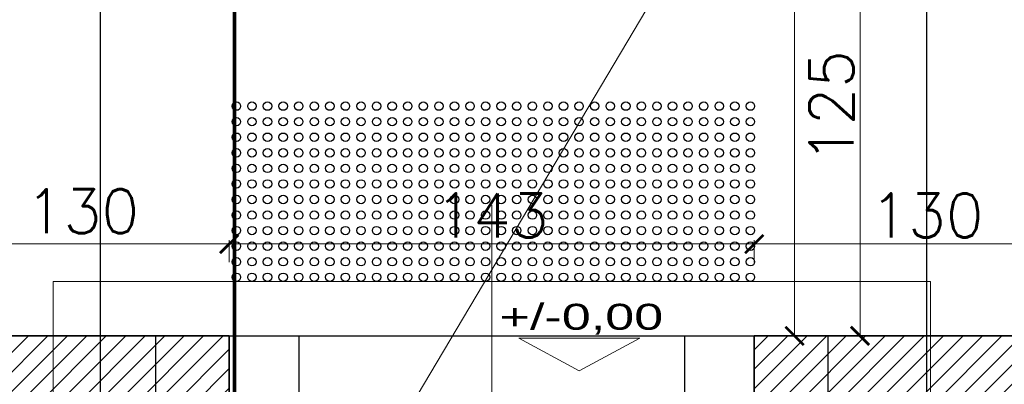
# Model space of a CAD drawing. Header units: millimetres. Extents: x -587 to 358276, y -26688 to 221215.
# Tile 109 of 256: x 10258 to 10526, y 9776 to 9875. Entities that reach past the tile are written whole.
import ezdxf
from ezdxf.lldxf.tags import DXFTag

# ---------------------------------------------------------------- set-up
doc = ezdxf.new("R2010")
doc.units = ezdxf.units.MM
doc.header["$MEASUREMENT"] = 0
for name, color, linetype, lineweight in [('A_istniejące ściany', 7, 'Continuous', 35), ('A_l.przerywana', 250, 'ICAD_ISO03W100', 9), ('A_opisy', 166, 'Continuous', 15), ('A_ściany istniejące', 7, 'Continuous', 35), ('k_wyburzenia widoczne', 252, 'PNEUMATIC2', 30), ('l.przerywana', 104, 'ICAD_ISO03W100', 5), ('l.wypełnien', 253, 'Continuous', 5), ('wymiarowanie', 176, 'Continuous', 9)]:
    doc.layers.add(name, color=color, linetype=linetype, lineweight=lineweight)
doc.layers.add('A_płytki kierunkowe', color=7, linetype='Continuous')
doc.layers.add('D-opis', color=104, linetype='Continuous')
doc.styles.add('PROFILE', font='GOTHIC.TTF', dxfattribs={"width": 0.8})
doc.styles.add('ROMANS', font='romans')
doc.styles.add('styl2', font='simplex.shx')
tags = doc.linetypes.add('DASH', pattern=[15, 10, -5]).pattern_tags.tags
tags[6:7] = [DXFTag(74, 4), DXFTag(75, 0), DXFTag(340, '0'), DXFTag(46, 0.0), DXFTag(50, 0.0), DXFTag(44, 0.0), DXFTag(45, 0.0)]
tags[4:5] = [DXFTag(74, 4), DXFTag(75, 0), DXFTag(340, '0'), DXFTag(46, 0.0), DXFTag(50, 0.0), DXFTag(44, 0.0), DXFTag(45, 0.0)]
tags = doc.linetypes.add('ICAD_ISO03W100', pattern=[30, 12, -18]).pattern_tags.tags
tags[6:7] = [DXFTag(74, 4), DXFTag(75, 0), DXFTag(340, '0'), DXFTag(46, 1.0), DXFTag(50, 0.0), DXFTag(44, 0.0), DXFTag(45, 0.0)]
tags[4:5] = [DXFTag(74, 4), DXFTag(75, 0), DXFTag(340, '0'), DXFTag(46, 1.0), DXFTag(50, 0.0), DXFTag(44, 0.0), DXFTag(45, 0.0)]
doc.linetypes.add('PNEUMATIC2', pattern='A,0.5,-0.25,["//",Standard,S=0.2,R=0,X=-0.1,Y=-0.1],-0.25', length=1)
doc.dimstyles.new('Skala 1-50', dxfattribs={"dimtxt": 12, "dimasz": 5, "dimexe": 1, "dimexo": 1, "dimgap": 1.5, "dimtad": 1, "dimdec": 1, "dimrnd": 0.5, "dimtxsty": 'styl2', "dimblk": 'ARCHTICK', "dimcen": 5, "dimadec": 0, "dimazin": 0, "dimtfac": 1, "dimtdec": 1, "dimtmove": 1, "dimatfit": 3, "dimldrblk": 'ARCHTICK', "dimfxl": 5, "dimfxlon": 1, "dimlwd": -1, "dimlwe": -1, "dimarcsym": 0})
pattern_1 = [(45, (0, 6.0705), (-2.6516504, 2.6516504), [])]

# ---------------------------------------------------------------- blocks, each defined once
blk = doc.blocks.new('_ArchTick')
at = {"color": 0, "linetype": 'ByBlock', "const_width": 0.15}
blk.add_lwpolyline([(-0.5, -0.5), (0.5, 0.5)], dxfattribs=at)
blk = doc.blocks.new('*D3743')
at = {"layer": 'Defpoints', "color": 0}
for p in [(10468.72, 9998.81), (10499.8, 9998.81), (10443.84, 9788.83)]:
    blk.add_point(p, dxfattribs=at)
at = {"layer": 'wymiarowanie', "color": 0}
for p, q in [((10473.72, 9998.81), (10467.72, 9998.81)), ((10468.72, 9788.83), (10468.72, 9998.81)), ((10463.72, 9788.83), (10469.72, 9788.83))]:
    blk.add_line(p, q, dxfattribs=at)
at = {"layer": 'wymiarowanie', "color": 0, "xscale": 5, "yscale": 5, "zscale": 5}
for p, rotation in [((10468.72, 9998.81), 90), ((10468.72, 9788.83), 270)]:
    blk.add_blockref('_ArchTick', p, dxfattribs=dict(at, rotation=rotation))
at = {"layer": 'wymiarowanie', "color": 0, "insert": (10460.92, 9918.16), "char_height": 12, "attachment_point": 5, "rotation": 90, "style": 'styl2'}
blk.add_mtext('210', dxfattribs=at)
blk = doc.blocks.new('*D3974')
at = {"layer": 'Defpoints', "color": 0}
for p in [(10314.77, 9813.88), (10184.83, 9788.83), (10314.77, 9788.83)]:
    blk.add_point(p, dxfattribs=at)
at = {"layer": 'wymiarowanie', "color": 0}
for p, q in [((10184.83, 9808.88), (10184.83, 9814.88)), ((10184.83, 9813.88), (10314.77, 9813.88)), ((10314.77, 9808.88), (10314.77, 9814.88))]:
    blk.add_line(p, q, dxfattribs=at)
at = {"layer": 'wymiarowanie', "color": 0, "xscale": 5, "yscale": 5, "zscale": 5, "rotation": 180}
blk.add_blockref('_ArchTick', (10184.83, 9813.88), dxfattribs=at)
at = {"layer": 'wymiarowanie', "color": 0, "xscale": 5, "yscale": 5, "zscale": 5}
blk.add_blockref('_ArchTick', (10314.77, 9813.88), dxfattribs=at)
at = {"layer": 'wymiarowanie', "color": 0, "insert": (10274.79, 9822.79), "char_height": 12, "attachment_point": 5, "style": 'styl2'}
blk.add_mtext('130', dxfattribs=at)
blk = doc.blocks.new('*D3975')
at = {"layer": 'Defpoints', "color": 0}
for p in [(10457.77, 9813.88), (10314.77, 9788.83), (10457.77, 9788.83)]:
    blk.add_point(p, dxfattribs=at)
at = {"layer": 'wymiarowanie', "color": 0}
for p, q in [((10314.77, 9808.88), (10314.77, 9814.88)), ((10314.77, 9813.88), (10457.77, 9813.88)), ((10457.77, 9808.88), (10457.77, 9814.88))]:
    blk.add_line(p, q, dxfattribs=at)
at = {"layer": 'wymiarowanie', "color": 0, "xscale": 5, "yscale": 5, "zscale": 5, "rotation": 180}
blk.add_blockref('_ArchTick', (10314.77, 9813.88), dxfattribs=at)
at = {"layer": 'wymiarowanie', "color": 0, "xscale": 5, "yscale": 5, "zscale": 5}
blk.add_blockref('_ArchTick', (10457.77, 9813.88), dxfattribs=at)
at = {"layer": 'wymiarowanie', "color": 0, "insert": (10386.27, 9821.69), "char_height": 12, "attachment_point": 5, "style": 'styl2'}
blk.add_mtext('143', dxfattribs=at)
blk = doc.blocks.new('*D3976')
at = {"layer": 'Defpoints', "color": 0}
for p in [(10587.7, 9813.88), (10457.77, 9788.83), (10587.7, 9788.83)]:
    blk.add_point(p, dxfattribs=at)
at = {"layer": 'wymiarowanie', "color": 0}
for p, q in [((10457.77, 9808.88), (10457.77, 9814.88)), ((10457.77, 9813.88), (10587.7, 9813.88)), ((10587.7, 9808.88), (10587.7, 9814.88))]:
    blk.add_line(p, q, dxfattribs=at)
at = {"layer": 'wymiarowanie', "color": 0, "xscale": 5, "yscale": 5, "zscale": 5, "rotation": 180}
blk.add_blockref('_ArchTick', (10457.77, 9813.88), dxfattribs=at)
at = {"layer": 'wymiarowanie', "color": 0, "xscale": 5, "yscale": 5, "zscale": 5}
blk.add_blockref('_ArchTick', (10587.7, 9813.88), dxfattribs=at)
at = {"layer": 'wymiarowanie', "color": 0, "insert": (10504.8, 9821.69), "char_height": 12, "attachment_point": 5, "style": 'styl2'}
blk.add_mtext('130', dxfattribs=at)
blk = doc.blocks.new('*D4107')
at = {"layer": 'Defpoints', "color": 0}
for p in [(10486.59, 9913.83), (10504.8, 9913.83), (10279.59, 9788.83)]:
    blk.add_point(p, dxfattribs=at)
at = {"layer": 'wymiarowanie', "color": 0}
for p, q in [((10491.59, 9913.83), (10485.59, 9913.83)), ((10486.59, 9788.83), (10486.59, 9913.83)), ((10481.59, 9788.83), (10487.59, 9788.83))]:
    blk.add_line(p, q, dxfattribs=at)
at = {"layer": 'wymiarowanie', "color": 0, "xscale": 5, "yscale": 5, "zscale": 5}
for p, rotation in [((10486.59, 9913.83), 90), ((10486.59, 9788.83), 270)]:
    blk.add_blockref('_ArchTick', p, dxfattribs=dict(at, rotation=rotation))
at = {"layer": 'wymiarowanie', "color": 0, "insert": (10478.79, 9851.33), "char_height": 12, "attachment_point": 5, "rotation": 90, "style": 'styl2'}
blk.add_mtext('125', dxfattribs=at)

msp = doc.modelspace()

# ---------------------------------------------------------------- hatches: boundary and pattern name
at = {"layer": 'l.wypełnien'}
h = msp.add_hatch(dxfattribs=at)
h.set_pattern_fill('ANSI31', color=256, scale=30, style=0)
h.set_pattern_definition(pattern_1)
h.paths.add_polyline_path([(10913.66, 10408.59), (10997.39, 10408.59), (11117.42, 10408.59), (11176.61, 10408.59), (11176.61, 10407.53), (11164.43, 10407.53), (11164.43, 10405.21), (11180.1, 10405.21), (11180.1, 10408.59), (11291.35, 10408.59), (11291.35, 10365.41), (11212.91, 10365.41), (11212.91, 10287.41), (11174.51, 10287.41), (11174.51, 10365.41), (11117.42, 10365.41), (10913.66, 10365.41)])
h.paths.add_polyline_path([(11186.51, 10332.41), (11186.51, 10353.41), (11200.91, 10353.41), (11200.91, 10332.41)], flags=16)
h.paths.add_polyline_path([(11186.51, 10332.41), (11186.51, 10353.41), (11200.91, 10353.41), (11200.91, 10332.41)], flags=0)
h.paths.add_polyline_path([(11186.51, 10299.41), (11186.51, 10320.41), (11200.91, 10320.41), (11200.91, 10299.41)], flags=16)
h.paths.add_polyline_path([(11186.51, 10299.41), (11186.51, 10320.41), (11200.91, 10320.41), (11200.91, 10299.41)], flags=0)
h.paths.add_polyline_path([(11234.13, 9745.65), (11234.13, 9788.83), (11199.91, 9788.83), (11199.91, 9818.83), (11174.51, 9818.83), (11174.51, 9788.83), (11128.02, 9788.83), (11128.02, 9745.65)])
h.paths.add_polyline_path([(10477.77, 9788.83), (10504.8, 9788.83), (10504.8, 9768.83), (10529.35, 9769.06), (10529.35, 9788.83), (10587.7, 9788.83), (10587.7, 9745.65), (10477.77, 9745.65)])
h.paths.add_polyline_path([(10783.28, 9745.65), (10783.28, 9788.83), (10737.7, 9788.83), (10737.7, 9745.65)])
h.paths.add_polyline_path([(10978.02, 9745.65), (10978.02, 9788.83), (10933.28, 9788.83), (10933.28, 9745.65)])
h.paths.add_polyline_path([(10769.66, 10365.41), (10771.66, 10365.41), (10771.66, 10408.59), (10736.26, 10408.59), (10736.26, 10365.41)])
h.paths.add_polyline_path([(10457.77, 9745.65), (10457.77, 9788.83), (10477.77, 9788.83), (10477.77, 9745.65), (10470.93, 9745.65)])
h.paths.add_polyline_path([(10771.66, 10365.41), (10771.66, 10408.59), (10791.66, 10408.59), (10791.66, 10365.41)])
h.paths.add_polyline_path([(10913.66, 10365.41), (10913.66, 10408.59), (10893.66, 10408.59), (10893.66, 10365.41)])
h.paths.add_polyline_path([(10504.8, 9768.83), (10504.8, 9788.83), (10529.35, 9788.83), (10529.35, 9769.06)])
h = msp.add_hatch(dxfattribs=at)
h.set_pattern_fill('ANSI31', color=256, scale=30, style=0)
h.set_pattern_definition(pattern_1)
h.paths.add_polyline_path([(8887.19, 10137.66), (8887.19, 9745.65), (8988.77, 9745.65), (8988.77, 9788.83), (8932.19, 9788.83), (8932.19, 10137.66), (8913.43, 10137.66), (8902.43, 10137.66)])
h.paths.add_polyline_path([(10184.83, 9788.83), (10254.19, 9788.83), (10254.19, 9768.83), (10279.59, 9768.83), (10279.59, 9788.83), (10294.77, 9788.83), (10294.77, 9745.65), (10184.83, 9745.65)])
h.paths.add_polyline_path([(9635.2, 9745.65), (9635.2, 9788.83), (9538.82, 9788.83), (9538.82, 9745.65)])
h.paths.add_polyline_path([(9189.01, 9745.65), (9189.01, 9788.83), (9138.77, 9788.83), (9138.77, 9745.65)])
h.paths.add_polyline_path([(9835.02, 9745.65), (9835.02, 9788.83), (9785.2, 9788.83), (9785.2, 9745.65)])
h.paths.add_polyline_path([(10034.83, 9745.65), (10034.83, 9788.83), (9985.02, 9788.83), (9985.02, 9745.65)])
h.paths.add_polyline_path([(9388.82, 9745.65), (9388.82, 9788.83), (9339.01, 9788.83), (9339.01, 9745.65)])
h.paths.add_polyline_path([(10301.6, 9745.65), (10314.77, 9745.65), (10314.77, 9788.83), (10294.77, 9788.83), (10294.77, 9745.65)])
h.paths.add_polyline_path([(10254.19, 9768.83), (10279.59, 9768.83), (10279.59, 9788.83), (10254.19, 9788.83)])

# ---------------------------------------------------------------- linework, layer by layer
at = {"layer": 'A_istniejące ściany', "color": 7}
for points in [[(10279.59, 9788.83), (10184.83, 9788.83)], [(10314.77, 9788.83), (10279.59, 9788.83)], [(10504.8, 9788.83), (10457.77, 9788.83)]]:
    msp.add_lwpolyline(points, dxfattribs=at)
at = {"layer": 'A_istniejące ściany', "color": 7, "linetype": 'Continuous'}
msp.add_lwpolyline([(10587.7, 9788.83), (10504.8, 9788.83)], dxfattribs=at)
at = {"layer": 'A_l.przerywana', "color": 5, "lineweight": 30, "ltscale": 0.3}
msp.add_lwpolyline([(10477.77, 9745.65), (10294.77, 9745.65), (10294.77, 9788.83), (10477.77, 9788.83)], close=True, dxfattribs=at)
at = {"layer": 'A_l.przerywana', "color": 7, "ltscale": 0.3}
msp.add_lwpolyline([(10328.69, 9788.83), (10443.84, 9788.83)], dxfattribs=at)
at = {"layer": 'A_opisy'}
msp.add_line((10386.27, 9690.98), (10386.27, 9824.45), dxfattribs=at)
at = {"layer": 'A_płytki kierunkowe', "color": 253}
for centre in [(10316.71, 9851.47), (10320.95, 9851.47), (10325.19, 9851.47), (10329.43, 9851.47), (10333.68, 9851.47), (10337.92, 9851.47), (10342.16, 9851.47), (10346.4, 9851.47), (10350.65, 9851.47), (10354.89, 9851.47), (10359.13, 9851.47), (10363.38, 9851.47), (10367.62, 9851.47), (10371.86, 9851.47), (10376.1, 9851.47), (10380.35, 9851.47), (10384.59, 9851.47), (10388.83, 9851.47), (10393.07, 9851.47), (10397.32, 9851.47), (10401.56, 9851.47), (10405.8, 9851.47), (10410.04, 9851.47), (10414.29, 9851.47), (10418.53, 9851.47), (10422.77, 9851.47), (10427.02, 9851.47), (10431.26, 9851.47), (10435.5, 9851.47), (10439.74, 9851.47), (10443.99, 9851.47), (10448.23, 9851.47), (10452.47, 9851.47), (10456.71, 9851.47), (10316.71, 9847.23), (10320.95, 9847.23), (10325.19, 9847.23), (10329.43, 9847.23), (10333.68, 9847.23), (10337.92, 9847.23), (10342.16, 9847.23), (10346.4, 9847.23), (10350.65, 9847.23), (10354.89, 9847.23), (10359.13, 9847.23), (10363.38, 9847.23), (10367.62, 9847.23), (10371.86, 9847.23), (10376.1, 9847.23), (10380.35, 9847.23), (10384.59, 9847.23), (10388.83, 9847.23), (10393.07, 9847.23), (10397.32, 9847.23), (10401.56, 9847.23), (10405.8, 9847.23), (10410.04, 9847.23), (10414.29, 9847.23), (10418.53, 9847.23), (10422.77, 9847.23), (10427.02, 9847.23), (10431.26, 9847.23), (10435.5, 9847.23), (10439.74, 9847.23), (10443.99, 9847.23), (10448.23, 9847.23), (10452.47, 9847.23), (10456.71, 9847.23), (10316.71, 9842.99), (10320.95, 9842.99), (10325.19, 9842.99), (10329.43, 9842.99), (10333.68, 9842.99), (10337.92, 9842.99), (10342.16, 9842.99), (10346.4, 9842.99), (10350.65, 9842.99), (10354.89, 9842.99), (10359.13, 9842.99), (10363.38, 9842.99), (10367.62, 9842.99), (10371.86, 9842.99), (10376.1, 9842.99), (10380.35, 9842.99), (10384.59, 9842.99), (10388.83, 9842.99), (10393.07, 9842.99), (10397.32, 9842.99), (10401.56, 9842.99), (10405.8, 9842.99), (10410.04, 9842.99), (10414.29, 9842.99), (10418.53, 9842.99), (10422.77, 9842.99), (10427.02, 9842.99), (10431.26, 9842.99), (10435.5, 9842.99), (10439.74, 9842.99), (10443.99, 9842.99), (10448.23, 9842.99), (10452.47, 9842.99), (10456.71, 9842.99), (10316.71, 9838.74), (10320.95, 9838.74), (10325.19, 9838.74), (10329.43, 9838.74), (10333.68, 9838.74), (10337.92, 9838.74), (10342.16, 9838.74), (10346.4, 9838.74), (10350.65, 9838.74), (10354.89, 9838.74), (10359.13, 9838.74), (10363.38, 9838.74), (10367.62, 9838.74), (10371.86, 9838.74), (10376.1, 9838.74), (10380.35, 9838.74), (10384.59, 9838.74), (10388.83, 9838.74), (10393.07, 9838.74), (10397.32, 9838.74), (10401.56, 9838.74), (10405.8, 9838.74), (10410.04, 9838.74), (10414.29, 9838.74), (10418.53, 9838.74), (10422.77, 9838.74), (10427.02, 9838.74), (10431.26, 9838.74), (10435.5, 9838.74), (10439.74, 9838.74), (10443.99, 9838.74), (10448.23, 9838.74), (10452.47, 9838.74), (10456.71, 9838.74), (10316.71, 9834.5), (10320.95, 9834.5), (10325.19, 9834.5), (10329.43, 9834.5), (10333.68, 9834.5), (10337.92, 9834.5), (10342.16, 9834.5), (10346.4, 9834.5), (10350.65, 9834.5), (10354.89, 9834.5), (10359.13, 9834.5), (10363.38, 9834.5), (10367.62, 9834.5), (10371.86, 9834.5), (10376.1, 9834.5), (10380.35, 9834.5), (10384.59, 9834.5), (10388.83, 9834.5), (10393.07, 9834.5), (10397.32, 9834.5), (10401.56, 9834.5), (10405.8, 9834.5), (10410.04, 9834.5), (10414.29, 9834.5), (10418.53, 9834.5), (10422.77, 9834.5), (10427.02, 9834.5), (10431.26, 9834.5), (10435.5, 9834.5), (10439.74, 9834.5), (10443.99, 9834.5), (10448.23, 9834.5), (10452.47, 9834.5), (10456.71, 9834.5), (10316.71, 9830.26), (10320.95, 9830.26), (10325.19, 9830.26), (10329.43, 9830.26), (10333.68, 9830.26), (10337.92, 9830.26), (10342.16, 9830.26), (10346.4, 9830.26), (10350.65, 9830.26), (10354.89, 9830.26), (10359.13, 9830.26), (10363.38, 9830.26), (10367.62, 9830.26), (10371.86, 9830.26), (10376.1, 9830.26), (10380.35, 9830.26), (10384.59, 9830.26), (10388.83, 9830.26), (10393.07, 9830.26), (10397.32, 9830.26), (10401.56, 9830.26), (10405.8, 9830.26), (10410.04, 9830.26), (10414.29, 9830.26), (10418.53, 9830.26), (10422.77, 9830.26), (10427.02, 9830.26), (10431.26, 9830.26), (10435.5, 9830.26), (10439.74, 9830.26), (10443.99, 9830.26), (10448.23, 9830.26), (10452.47, 9830.26), (10456.71, 9830.26), (10316.71, 9826.02), (10320.95, 9826.02), (10325.19, 9826.02), (10329.43, 9826.02), (10333.68, 9826.02), (10337.92, 9826.02), (10342.16, 9826.02), (10346.4, 9826.02), (10350.65, 9826.02), (10354.89, 9826.02), (10359.13, 9826.02), (10363.38, 9826.02), (10367.62, 9826.02), (10371.86, 9826.02), (10376.1, 9826.02), (10380.35, 9826.02), (10384.59, 9826.02), (10388.83, 9826.02), (10393.07, 9826.02), (10397.32, 9826.02), (10401.56, 9826.02), (10405.8, 9826.02), (10410.04, 9826.02), (10414.29, 9826.02), (10418.53, 9826.02), (10422.77, 9826.02), (10427.02, 9826.02), (10431.26, 9826.02), (10435.5, 9826.02), (10439.74, 9826.02), (10443.99, 9826.02), (10448.23, 9826.02), (10452.47, 9826.02), (10456.71, 9826.02), (10316.71, 9821.77), (10320.95, 9821.77), (10325.19, 9821.77), (10329.43, 9821.77), (10333.68, 9821.77), (10337.92, 9821.77), (10342.16, 9821.77), (10346.4, 9821.77), (10350.65, 9821.77), (10354.89, 9821.77), (10359.13, 9821.77), (10363.38, 9821.77), (10367.62, 9821.77), (10371.86, 9821.77), (10376.1, 9821.77), (10380.35, 9821.77), (10384.59, 9821.77), (10388.83, 9821.77), (10393.07, 9821.77), (10397.32, 9821.77), (10401.56, 9821.77), (10405.8, 9821.77), (10410.04, 9821.77), (10414.29, 9821.77), (10418.53, 9821.77), (10422.77, 9821.77), (10427.02, 9821.77), (10431.26, 9821.77), (10435.5, 9821.77), (10439.74, 9821.77), (10443.99, 9821.77), (10448.23, 9821.77), (10452.47, 9821.77), (10456.71, 9821.77), (10316.71, 9817.53), (10320.95, 9817.53), (10325.19, 9817.53), (10329.43, 9817.53), (10333.68, 9817.53), (10337.92, 9817.53), (10342.16, 9817.53), (10346.4, 9817.53), (10350.65, 9817.53), (10354.89, 9817.53), (10359.13, 9817.53), (10363.38, 9817.53), (10367.62, 9817.53), (10371.86, 9817.53), (10376.1, 9817.53), (10380.35, 9817.53), (10384.59, 9817.53), (10388.83, 9817.53), (10393.07, 9817.53), (10397.32, 9817.53), (10401.56, 9817.53), (10405.8, 9817.53), (10410.04, 9817.53), (10414.29, 9817.53), (10418.53, 9817.53), (10422.77, 9817.53), (10427.02, 9817.53), (10431.26, 9817.53), (10435.5, 9817.53), (10439.74, 9817.53), (10443.99, 9817.53), (10448.23, 9817.53), (10452.47, 9817.53), (10456.71, 9817.53), (10316.71, 9813.29), (10320.95, 9813.29), (10325.19, 9813.29), (10329.43, 9813.29), (10333.68, 9813.29), (10337.92, 9813.29), (10342.16, 9813.29), (10346.4, 9813.29), (10350.65, 9813.29), (10354.89, 9813.29), (10359.13, 9813.29), (10363.38, 9813.29), (10367.62, 9813.29), (10371.86, 9813.29), (10376.1, 9813.29), (10380.35, 9813.29), (10384.59, 9813.29), (10388.83, 9813.29), (10393.07, 9813.29), (10397.32, 9813.29), (10401.56, 9813.29), (10405.8, 9813.29), (10410.04, 9813.29), (10414.29, 9813.29), (10418.53, 9813.29), (10422.77, 9813.29), (10427.02, 9813.29), (10431.26, 9813.29), (10435.5, 9813.29), (10439.74, 9813.29), (10443.99, 9813.29), (10448.23, 9813.29), (10452.47, 9813.29), (10456.71, 9813.29), (10316.71, 9809.05), (10320.95, 9809.05), (10325.19, 9809.05), (10329.43, 9809.05), (10333.68, 9809.05), (10337.92, 9809.05), (10342.16, 9809.05), (10346.4, 9809.05), (10350.65, 9809.05), (10354.89, 9809.05), (10359.13, 9809.05), (10363.38, 9809.05), (10367.62, 9809.05), (10371.86, 9809.05), (10376.1, 9809.05), (10380.35, 9809.05), (10384.59, 9809.05), (10388.83, 9809.05), (10393.07, 9809.05), (10397.32, 9809.05), (10401.56, 9809.05), (10405.8, 9809.05), (10410.04, 9809.05), (10414.29, 9809.05), (10418.53, 9809.05), (10422.77, 9809.05), (10427.02, 9809.05), (10431.26, 9809.05), (10435.5, 9809.05), (10439.74, 9809.05), (10443.99, 9809.05), (10448.23, 9809.05), (10452.47, 9809.05), (10456.71, 9809.05), (10316.71, 9804.8), (10320.95, 9804.8), (10325.19, 9804.8), (10329.43, 9804.8), (10333.68, 9804.8), (10337.92, 9804.8), (10342.16, 9804.8), (10346.4, 9804.8), (10350.65, 9804.8), (10354.89, 9804.8), (10359.13, 9804.8), (10363.38, 9804.8), (10367.62, 9804.8), (10371.86, 9804.8), (10376.1, 9804.8), (10380.35, 9804.8), (10384.59, 9804.8), (10388.83, 9804.8), (10393.07, 9804.8), (10397.32, 9804.8), (10401.56, 9804.8), (10405.8, 9804.8), (10410.04, 9804.8), (10414.29, 9804.8), (10418.53, 9804.8), (10422.77, 9804.8), (10427.02, 9804.8), (10431.26, 9804.8), (10435.5, 9804.8), (10439.74, 9804.8), (10443.99, 9804.8), (10448.23, 9804.8), (10452.47, 9804.8), (10456.71, 9804.8)]:
    msp.add_circle(centre, 1.15, dxfattribs=at)
at = {"layer": 'A_ściany istniejące'}
for points in [[(10301.6, 9745.65), (10314.77, 9745.65), (10314.77, 9788.83)], [(10470.93, 9745.65), (10457.77, 9745.65), (10457.77, 9788.83)]]:
    msp.add_lwpolyline(points, dxfattribs=at)
at = {"layer": 'D-opis', "color": 1, "linetype": 'DASH', "lineweight": 0, "ltscale": 2.5, "const_width": 1}
msp.add_lwpolyline([(10316.23, 9438.08), (10316.23, 10983.42)], dxfattribs=at)
at = {"layer": 'k_wyburzenia widoczne', "ltscale": 15}
for points in [[(10314.77, 9788.83), (10333.77, 9788.83)], [(10333.77, 9745.65), (10333.77, 9788.83)], [(10438.76, 9788.83), (10438.76, 9745.65)], [(10438.76, 9788.83), (10457.77, 9788.83)]]:
    msp.add_lwpolyline(points, dxfattribs=at)
at = {"layer": 'l.przerywana', "color": 5, "lineweight": 30, "ltscale": 0.3}
for points in [[(10254.19, 9933.83), (10279.59, 9933.83), (10279.59, 9768.83), (10254.19, 9768.83)], [(10504.8, 9933.83), (10529.35, 9933.83), (10529.35, 9769.06), (10504.8, 9768.83)]]:
    msp.add_lwpolyline(points, close=True, dxfattribs=at)
at = {"layer": 'l.przerywana', "color": 5, "ltscale": 0.3}
msp.add_lwpolyline([(10266.77, 9803.65), (10505.76, 9803.65), (10505.76, 9695.65), (10266.77, 9695.65)], close=True, dxfattribs=at)
at = {"layer": 'wymiarowanie'}
msp.add_line((10361.13, 9764.53), (10434.34, 9887.94), dxfattribs=at)
at = {"layer": 'wymiarowanie', "linetype": 'ByBlock'}
msp.add_lwpolyline([(10410.09, 9779.34), (10426.56, 9788.2), (10393.61, 9788.2)], close=True, dxfattribs=at)

# ---------------------------------------------------------------- texts
at = {"layer": 'wymiarowanie', "style": 'PROFILE', "width": 1.5}
msp.add_text('+/-0,00', height=7.074, dxfattribs=at).set_placement((10388.38, 9790.5))
at = {"layer": 'wymiarowanie', "color": 6, "linetype": 'Continuous', "insert": (10765.03, 9904.29), "char_height": 12, "width": 327.6277, "attachment_point": 3, "style": 'ROMANS'}
msp.add_mtext('\\pxql;{\\fCentury Gothic|b0|i0|c238|p0;\\C256;Poszerzenie istniejącego otworu drzwiowego }', dxfattribs=at)

# ---------------------------------------------------------------- dimensions: what is measured, and where the dimension line sits
at = {"layer": 'wymiarowanie'}
dim = msp.add_linear_dim(base=(10468.72, 9998.81), p1=(10443.84, 9788.83), p2=(10499.8, 9998.81), angle=90, dimstyle='Skala 1-50', dxfattribs=at)
dim.commit()
dim.dimension.update_dxf_attribs({"geometry": '*D3743', "text_midpoint": (10468.72, 9918.16), "dimtype": 160})
dim = msp.add_linear_dim(base=(10486.59, 9913.83), p1=(10279.59, 9788.83), p2=(10504.8, 9913.83), angle=90, dimstyle='Skala 1-50', dxfattribs=at)
dim.commit()
dim.dimension.update_dxf_attribs({"geometry": '*D4107', "text_midpoint": (10478.79, 9851.33)})
for base, p1, p2, picture, middle in [((10314.77, 9813.88), (10184.83, 9788.83), (10314.77, 9788.83), '*D3974', (10274.79, 9814.99)), ((10587.7, 9813.88), (10457.77, 9788.83), (10587.7, 9788.83), '*D3976', (10504.8, 9813.88))]:
    dim = msp.add_linear_dim(base=base, p1=p1, p2=p2, dimstyle='Skala 1-50', dxfattribs=at)
    dim.commit()
    dim.dimension.update_dxf_attribs({"geometry": picture, "text_midpoint": middle, "dimtype": 160})
dim = msp.add_linear_dim(base=(10457.77, 9813.88), p1=(10314.77, 9788.83), p2=(10457.77, 9788.83), dimstyle='Skala 1-50', dxfattribs=at)
dim.commit()
dim.dimension.update_dxf_attribs({"geometry": '*D3975', "text_midpoint": (10386.27, 9821.69)})

doc.saveas('drawing.dxf')
